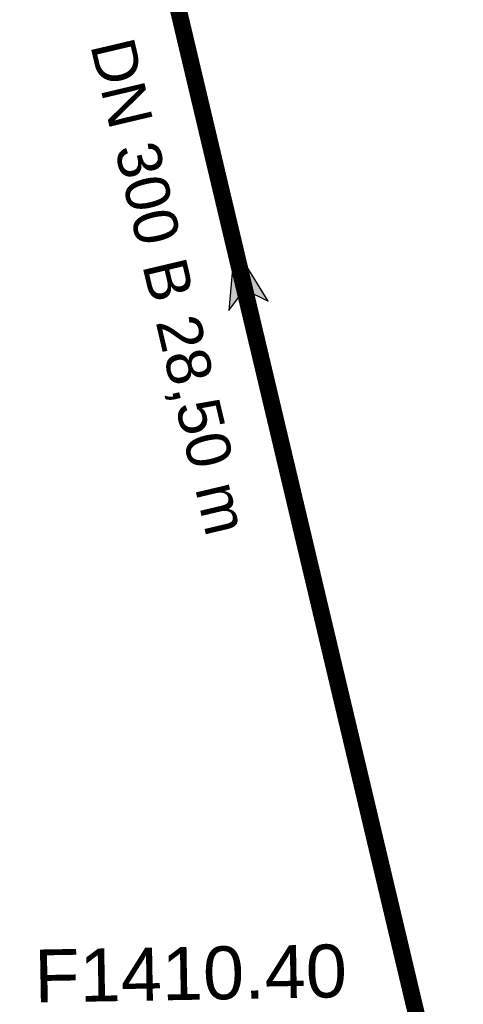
# Model space of a CAD drawing. Extents: x 356718 to 357658, y 5762241 to 5762615.
# Tile 146 of 157: x 357330 to 357337, y 5762505 to 5762519. Entities that reach past the tile are written whole.
import ezdxf
from ezdxf.enums import TextEntityAlignment as Align

# ---------------------------------------------------------------- set-up
doc = ezdxf.new("R2010")
doc.units = 0
doc.header["$MEASUREMENT"] = 0
doc.linetypes.add('AUSGEZOGEN', pattern=[0])
doc.linetypes.add('STRICHPUNKT', pattern=[5, 2, -1, 1, -1])
doc.layers.get('0').update_dxf_attribs({"linetype": 'AUSGEZOGEN'})
for name, color, linetype, true_color in [('114_00133_Schachtnummer', 7, 'AUSGEZOGEN', 0x000000), ('121_10399_Haltungen_Mischwasser', 6, 'STRICHPUNKT', 0xff00ff), ('123_00137_Fliessrichtungspfeil', 7, 'AUSGEZOGEN', 0x000000), ('124_00118_Standard__Laenge___10', 7, 'AUSGEZOGEN', 0x000000)]:
    doc.layers.add(name, color=color, linetype=linetype, true_color=true_color)
doc.styles.add('ARIAL', font='arial.ttf', dxfattribs={"height": 1.5})

# ---------------------------------------------------------------- blocks, each defined once
blk = doc.blocks.new('FLI')
at = {"color": 0, "linetype": 'AUSGEZOGEN'}
blk.add_lwpolyline([(-0.4, 0), (-0.9, -0.6), (0.9, 0), (-0.9, 0.6), (-0.4, 0)], close=True, dxfattribs=at)
at = {"color": 0}
for points in [[(-0.4, 0), (0.9, 0), (-0.9, 0.6)], [(-0.9, -0.6), (0.9, 0), (-0.4, 0)]]:
    blk.add_solid(points, dxfattribs=at)

msp = doc.modelspace()

# ---------------------------------------------------------------- linework, layer by layer
at = {"layer": '121_10399_Haltungen_Mischwasser', "color": 6, "linetype": 'STRICHPUNKT', "true_color": 0xff00ff, "const_width": 0.25}
msp.add_lwpolyline([(357336.584, 5762502.389), (357330.287, 5762528.974)], dxfattribs=at)

# ---------------------------------------------------------------- block references
at = {"layer": '123_00137_Fliessrichtungspfeil', "color": 18, "true_color": 0x000000, "xscale": 0.5, "yscale": 0.5, "zscale": 0.5, "rotation": 103.3}
msp.add_blockref('FLI', (357333.436, 5762515.681), dxfattribs=at)

# ---------------------------------------------------------------- texts
at = {"layer": '114_00133_Schachtnummer', "color": 18, "true_color": 0x000000, "style": 'ARIAL'}
msp.add_text('F1410.40', height=0.7814, rotation=1, dxfattribs=at).set_placement((357330.372, 5762505.737), align=Align.TOP_LEFT)
at = {"layer": '124_00118_Standard__Laenge___10', "color": 18, "true_color": 0x000000, "style": 'ARIAL'}
msp.add_text('DN 300 B 28,50 m', height=0.65113, rotation=283.3, dxfattribs=at).set_placement((357331.835, 5762519.244), align=Align.TOP_LEFT)

doc.saveas('drawing.dxf')
